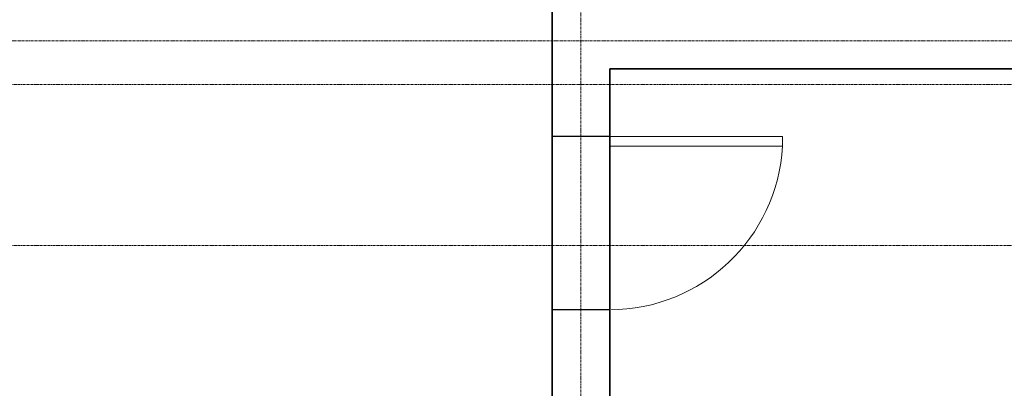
# Model space of a CAD drawing. Header units: millimetres. Extents: x -57350 to 14871, y -25411 to 16830.
# Tile 49 of 66: x -13606 to -8478, y -10118 to -8199. Entities that reach past the tile are written whole.
import ezdxf

# ---------------------------------------------------------------- set-up
doc = ezdxf.new("R2010")
doc.units = ezdxf.units.MM
doc.linetypes.add('Linia siatki', pattern=[22.225, 12.7, -3.175, 3.175, -3.175])
for name, color, linetype, lineweight in [('A-DOOR', 7, 'Continuous', 5), ('A-WALL', 7, 'Continuous', 5), ('S-GRID', 7, 'Continuous', 5)]:
    doc.layers.add(name, color=color, linetype=linetype, lineweight=lineweight)

# ---------------------------------------------------------------- blocks, each defined once
blk = doc.blocks.new('M_Jednoskrzydłowe płytowe - 90-1438569-RZUT PIĘTRA I')
at = {"layer": 'A-DOOR', "lineweight": 18}
for p, q in [((399, 50), (399, 950.2)), ((450, 950.2), (399, 950.2)), ((450, 50), (450, 950.2)), ((450, 50), (399, 50))]:
    blk.add_line(p, q, dxfattribs=at)
at = {"layer": 'A-DOOR'}
blk.add_arc((450, 50), 901.7, 93.2424, 180, dxfattribs=at)

msp = doc.modelspace()

# ---------------------------------------------------------------- linework, layer by layer
for p, q in [((-10533.41602, -8807.28595), (-10833.41602, -8807.28595)), ((-10533.41602, -9708.97741), (-10833.41602, -9708.97741))]:
    msp.add_line(p, q)
at = {"layer": 'A-WALL', "lineweight": 35}
for p, q in [((-10833.41602, -7844.40745), (-10833.41602, -10914.40745)), ((-10533.41602, -9704.40745), (-10533.41602, -8454.40745)), ((-10533.41602, -8454.40745), (-10333.46563, -8454.40745)), ((-10333.46563, -8454.40745), (-8083.41602, -8454.40745)), ((-10533.41602, -11474.40745), (-10533.41602, -9708.97741))]:
    msp.add_line(p, q, dxfattribs=at)
at = {"layer": 'S-GRID', "linetype": 'Linia siatki'}
for p, q in [((-10683.41602, 10521.57226), (-10683.41602, -21375.48764)), ((-55866.74056, -8309.40745), (1287.74041, -8309.40745)), ((-54596.74056, -8536.40745), (17.74041, -8536.40745)), ((-54596.74056, -9374.40745), (17.74041, -9374.40745))]:
    msp.add_line(p, q, dxfattribs=at)

# ---------------------------------------------------------------- block references
at = {"layer": 'A-DOOR', "xscale": -1, "rotation": 270.0000000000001}
msp.add_blockref('M_Jednoskrzydłowe płytowe - 90-1438569-RZUT PIĘTRA I', (-10583.41602, -9257.28595), dxfattribs=at)

doc.saveas('drawing.dxf')
